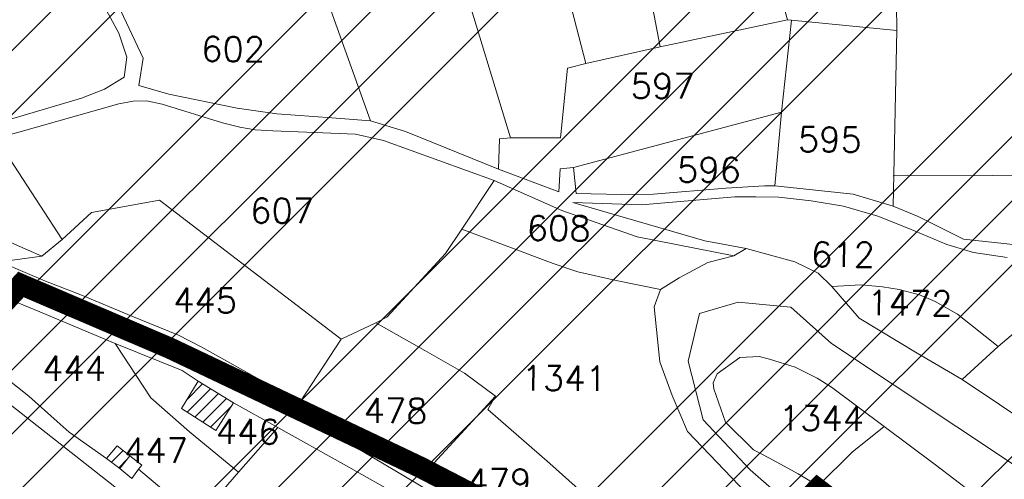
# Model space of a CAD drawing. Header units: metres. Extents: x 578835 to 593571, y 248557 to 255108.
# Tile 42 of 251: x 581186 to 581325, y 252322 to 252386. Entities that reach past the tile are written whole.
import ezdxf

# ---------------------------------------------------------------- set-up
doc = ezdxf.new("R2010")
doc.units = ezdxf.units.M
doc.linetypes.add('CACHEX2', pattern=[0.75, 0.5, -0.25])
doc.linetypes.add('SOLID_LINE', pattern=[0])
for name, color, linetype, lineweight in [('Cad-BATIMENT_BATI_PRIVE12', 7, 'SOLID_LINE', 0), ('Cad-BATIMENT_BATI_PRIVE12_HACH', 7, 'SOLID_LINE', 0), ('Cad-HYDROGRAPHI_COURS_D_EAU28', 5, 'SOLID_LINE', 0), ('Cad-PARCELLAIRE_PARCELLE1', 250, 'SOLID_LINE', 0), ('Cad-RESEAU_ROUT_AXE_DE_VOIE26', 255, 'SOLID_LINE', 0), ('Cad-RESEAU_ROUT_LIMITE_DE_VOIE_P23', 8, 'SOLID_LINE', 0), ('Cad-TOPONYMIE_NUMERO_DE_PARCELL182', 250, 'SOLID_LINE', 0), ('PLU', 7, 'CACHEX2', 5), ('PPRIF - contour', 10, 'Continuous', 9)]:
    doc.layers.add(name, color=color, linetype=linetype, lineweight=lineweight)
doc.styles.add('TEXTSTYLE_45_11', font='txt.shx', dxfattribs={"oblique": 50})

msp = doc.modelspace()

# ---------------------------------------------------------------- hatches: boundary and pattern name
at = {"layer": 'Cad-BATIMENT_BATI_PRIVE12_HACH', "ltscale": 0.4}
h = msp.add_hatch(dxfattribs=at)
h.set_pattern_fill('ANSI31', color=256, scale=0.4, style=0)
h.paths.add_polyline_path([(581213.82, 252328.69), (581216.29, 252332.57), (581211.34, 252335.62), (581209.02, 252331.74)])
h = msp.add_hatch(dxfattribs=at)
h.set_pattern_fill('ANSI31', color=256, scale=0.4, style=0)
h.paths.add_polyline_path([(581201.74, 252325.12), (581199.98, 252326.53), (581198.48, 252324.74), (581200.33, 252323.33)])
at = {"layer": 'PPRIF - contour', "lineweight": 15}
h = msp.add_hatch(dxfattribs=at)
h.set_pattern_fill('ANSI34', color=30, scale=2, style=0)
h.paths.add_polyline_path([(583168.56, 249236.59), (583178.02, 249273.37), (583184.15, 249314.36), (583186.86, 249348.54), (583183.82, 249412.65), (583188.31, 249497.75), (583209.56, 249638.59), (583209.57, 249654.16), (583202.87, 249764.69), (583181.22, 249772.54), (583212.18, 249841.81), (583235.33, 249974.64), (583193.51, 249985.09), (583186.04, 250045.54), (583188.28, 250067.18), (583195.8, 250078.07), (583245.78, 250078.37), (583251.01, 250132.85), (583194.25, 250138.82), (583209.94, 250168.32), (583209.19, 250188.47), (583208.21, 250203.8), (583217.43, 250267.61), (583213.64, 250277.41), (583256.98, 250284.74), (583262.34, 250350.34), (583266.18, 250436.39), (583274.5, 250436.7), (583214.43, 250499.33), (583184.56, 250537.39), (583218.91, 250547.09), (583241.07, 250552.07), (583269.68, 250547.09), (583271.18, 250569.48), (583274.91, 250580.67), (583286.48, 250597.77), (583293.66, 250716.62), (583278.73, 250731.44), (583193.67, 250750.25), (583156.78, 250759.28), (583135.71, 250831.5), (583141.39, 250856.49), (583145.69, 250864.01), (583161.1, 250891.6), (583169.34, 250905.21), (583172.57, 250920.26), (583171.49, 250936.38), (583169.31, 250950.6), (583181.85, 251003.26), (583206.95, 251084.03), (583216.62, 251114.12), (583232.39, 251161.77), (583245.29, 251209.41), (583234.54, 251210.94), (583234.1, 251288.09), (583244.66, 251288.39), (583237.9, 251328.73), (583229.54, 251356.01), (583200.13, 251357.42), (583190.46, 251371.39), (583189.74, 251379.63), (583190.1, 251406.14), (583244.22, 251415.82), (583256.04, 251419.04), (583270.74, 251430.86), (583295.47, 251440.89), (583325.21, 251451.64), (583340.94, 251464.43), (583366, 251457.91), (583398.59, 251444.88), (583422.15, 251436.37), (583417.63, 251462.92), (583418.14, 251495.99), (583409.11, 251546.1), (583400.09, 251585.18), (583359.99, 251579.17), (583344.95, 251609.23), (583333.92, 251624.76), (583325.9, 251633.28), (583319.39, 251648.31), (583296.33, 251649.31), (583292.32, 251666.85), (583282.01, 251764.42), (583240.65, 251790.03), (583212.78, 251805.76), (583221.32, 251831.82), (583251.44, 251830.48), (583273.02, 251828.23), (583262.67, 251903.93), (583199.69, 251895.44), (583192.95, 251945.32), (583256.33, 251954.31), (583243.74, 252050.47), (583214.52, 252068.27), (583208.68, 252073.66), (583201.93, 252137.92), (583178.11, 252135.22), (583183.95, 252176.12), (583226.69, 252181.65), (583216.8, 252253.1), (583210.96, 252307.92), (583193.36, 252422.33), (583178.97, 252519.84), (583167.73, 252607.66), (583178.52, 252614.4), (583188.29, 252625.39), (583184.93, 252642.05), (583192.13, 252639.75), (583210.89, 252641.9), (583205.05, 252676.95), (583200.1, 252708.47), (583205.05, 252708.02), (583194.96, 252797.38), (583191.02, 252799.28), (583173.51, 252800.6), (583168.08, 252797.59), (583165.67, 252793.82), (583165.69, 252787.69), (583073.05, 252815.41), (583065.66, 252814.13), (583065.94, 252812.7), (583046.85, 252808.33), (583047.04, 252816.04), (582997.15, 252812.42), (582995.86, 252782.45), (582980.16, 252787.72), (582949.89, 252804.92), (582947.27, 252800.69), (582935.19, 252777.61), (582924.38, 252768.8), (582917.32, 252760.63), (582910.91, 252748.5), (582903.76, 252736.42), (582880, 252724.86), (582817.58, 252706.15), (582782.59, 252696.37), (582747.69, 252696.56), (582653.19, 252726.32), (582583.51, 252736.7), (582547.53, 252745.89), (582391.95, 252693.83), (582342.71, 252696.56), (582258, 252701.11), (582228.89, 252730.03), (582194.3, 252754.65), (582137.15, 252749.12), (582028.37, 252701.22), (581997.03, 252701.83), (581923.09, 252643.99), (581895.44, 252653.82), (581782.97, 252699.88), (581749.17, 252724.45), (581694.48, 252730.59), (581626.87, 252779.73), (581623.69, 252832.13), (581568.99, 252867.14), (581549.94, 252902.76), (581520.9, 252875.84), (581488.95, 252861.1), (581415.1, 252871.66), (581333.97, 252861.22), (581285.87, 252845.9), (581226.26, 252859.41), (581213.27, 252848.96), (581176.79, 252829.19), (581135.62, 252832.26), (581093.83, 252851.3), (581026.18, 252865.71), (580894.22, 252859.98), (580764.18, 252821.75), (580666.25, 252837.89), (580606.97, 252807.31), (580553.37, 252825.96), (580518.38, 252831.19), (580426.24, 252844.58), (580314.78, 252864.48), (580232.54, 252861.61), (580193.34, 252877.86), (579737.68, 252731.06), (579339.29, 252594.91), (579467.34, 252529.95), (579492.26, 252526.53), (579537.88, 252506.87), (579628.29, 252501.98), (579673.34, 252488.27), (579756.55, 252421.24), (579801.62, 252412.32), (579849.52, 252376.66), (579890.09, 252373.24), (579954.11, 252362.98), (580003.08, 252331.22), (580020.69, 252319.86), (580037.79, 252307.65), (580048.55, 252295.44), (580067.12, 252269.55), (580095.49, 252178.46), (580127.66, 252086.63), (580157.22, 252011.67), (580209.32, 251928.46), (580208.41, 251858.24), (580196.24, 251818.11), (580206.29, 251790.3), (580227.07, 251716.54), (580274.53, 251673.98), (580324.82, 251599.61), (580345.2, 251567.99), (580352.27, 251548.44), (580380.56, 251474.57), (580498.13, 251465.11), (580632.34, 251425.65), (580688.87, 251403.81), (580903, 251328.66), (581057.22, 251304.45), (581128.89, 251277.45), (581306.24, 251176.53), (581363.6, 251156.15), (581418.4, 251079.72), (581465.72, 250967.17), (581546.02, 250830.88), (581604.72, 250760.44), (581621.29, 250710.76), (581635.31, 250677.64), (581677.37, 250643.25), (581761.5, 250538.8), (581878.03, 250481.58), (581978.36, 250416.05), (582083.64, 250336.15), (582132.06, 250252.96), (582193.12, 250147.32), (582211.34, 250118.18), (582217.79, 250080.35), (582244.22, 249930.09), (582252.92, 249788.8), (582279.87, 249720.73), (582264.14, 249693.23), (582229.1, 249576.98), (582243.69, 249504.21), (582236.53, 249458.37), (582233.12, 249417.21), (582207.89, 249404.14), (582210.7, 249314.66), (582282.52, 249136.36), (582365.79, 249069.63), (582329.51, 248868.66), (582370.33, 248802.93), (582389.99, 248830.88), (582435.35, 248829.37), (582475.81, 248930.64), (582488.18, 248933.83), (582505.04, 248934.94), (582536.56, 248931.03), (582545.58, 248873.46), (582547.73, 248837.81), (582559.27, 248733.3), (582660.26, 248731.96), (582707.75, 248722.61), (582711.09, 248844.25), (582713.77, 248853.61), (582730.11, 248933.31), (582770.57, 249048.63), (582781.22, 249070.77), (582782.86, 249074.05), (582786.69, 249073.51), (582794.34, 249066.4), (582795.98, 249060.39), (582802, 249037.44), (582837.54, 249029.24), (582847.92, 249019.4), (582859.41, 249022.68), (582870.89, 249021.59), (582882.91, 249029.79), (582897.68, 249024.87), (582894.41, 249004.61), (582898.78, 248991.5), (582903.16, 248984.94), (582914.71, 248986.01), (582980.86, 249040.12), (583036.72, 249107.47), (583089.79, 249152.85), (583096.96, 249144.66), (583169.29, 249123.72), (583150.9, 249178.85), (583158.77, 249200.15)])

# ---------------------------------------------------------------- linework, layer by layer
at = {"layer": 'Cad-BATIMENT_BATI_PRIVE12'}
for points in [[(581213.82, 252328.69), (581216.29, 252332.57), (581211.34, 252335.62), (581209.02, 252331.74), (581213.82, 252328.69), (581213.82, 252328.69)], [(581201.74, 252325.12), (581199.98, 252326.53), (581198.48, 252324.74), (581200.33, 252323.33), (581201.74, 252325.12), (581201.74, 252325.12)]]:
    msp.add_lwpolyline(points, close=True, dxfattribs=at)
at = {"layer": 'Cad-HYDROGRAPHI_COURS_D_EAU28'}
for points in [[(581193.17, 252397.53), (581200.19, 252384.51), (581201.3, 252381.15), (581200.95, 252378.33), (581198.2, 252376.66), (581194.93, 252375.38), (581188.17, 252373.38), (581167.18, 252367.17)], [(581326.3, 252354.76), (581318.89, 252355.59), (581312.53, 252358.74), (581309.02, 252360.23), (581303.37, 252361.88), (581292.38, 252363.08), (581290.91, 252363.07), (581285.49, 252362.73), (581275.34, 252361.89), (581270.81, 252361.85), (581264.46, 252361.99), (581264.06, 252365.64), (581262.19, 252365.47), (581262.04, 252362.23), (581253.54, 252365.43), (581240.49, 252370.7), (581235.58, 252372.19), (581230.11, 252372.63), (581222.39, 252373.21), (581216.8, 252373.97), (581207.24, 252375.96), (581203.02, 252377.17), (581203.61, 252381.01), (581196.91, 252395.28)], [(581182.96, 252369.7), (581200.19, 252374.6), (581202.22, 252374.98), (581204.1, 252375.03), (581206.3, 252374.54), (581214.75, 252371.9), (581217.19, 252371.32), (581219.37, 252370.95), (581221.85, 252370.82), (581225.41, 252370.68), (581233.43, 252370.34), (581237.38, 252369.43), (581252.93, 252363.81), (581262.42, 252359.59), (581273.04, 252355.9), (581286.61, 252353.24), (581288.34, 252354.27), (581282.56, 252355.35), (581271.41, 252358.56), (581263.98, 252360.72), (581263.98, 252360.72), (581263.98, 252360.72), (581273.65, 252360.41), (581286.75, 252361.5), (581289.71, 252361.53), (581292.93, 252361.45), (581297.5, 252360.95), (581302.02, 252360.21), (581306.84, 252358.82), (581311.18, 252357.06), (581316.56, 252354.84), (581320.28, 252353.7), (581325.04, 252352.98)]]:
    msp.add_lwpolyline(points, dxfattribs=at)
at = {"layer": 'Cad-PARCELLAIRE_PARCELLE1'}
for points in [[(581309.53, 252384.9), (581309.47, 252388.58), (581310.36, 252415.63), (581310.2, 252423.42), (581310.01, 252426.74), (581304.24, 252453.47), (581315.02, 252453.69), (581318.02, 252455.28), (581324.07, 252462.8), (581345.17, 252397.34), (581349.99, 252374.11), (581340.06, 252367.61), (581339.79, 252353.98), (581335.62, 252354.53), (581330.02, 252353.51), (581328.22, 252354.36), (581326.3, 252354.76), (581318.89, 252355.59), (581312.53, 252358.74), (581309.02, 252360.23), (581309.53, 252384.9), (581309.53, 252384.9)], [(581279.31, 252449.05), (581286.72, 252451.12), (581296.01, 252453.34), (581304.24, 252453.47), (581310.01, 252426.74), (581310.2, 252423.42), (581310.36, 252415.63), (581309.47, 252388.58), (581309.53, 252384.9), (581294.73, 252386.36), (581294.16, 252386.42), (581284.19, 252422.04), (581279.31, 252449.05), (581279.31, 252449.05)], [(581264.03, 252446.44), (581269.95, 252446.6), (581273.77, 252447.25), (581279.31, 252449.05), (581284.19, 252422.04), (581294.16, 252386.42), (581276.25, 252382.59), (581264.03, 252446.44), (581264.03, 252446.44)], [(581255.24, 252369.8), (581233.13, 252442.43), (581239.77, 252445.77), (581246.72, 252447.46), (581248.34, 252447.7), (581265.81, 252380.27), (581263.24, 252379.61), (581262.24, 252369.83), (581255.24, 252369.8), (581255.24, 252369.8)], [(581265.81, 252380.27), (581248.34, 252447.7), (581252.45, 252447.82), (581264.03, 252446.44), (581276.25, 252382.59), (581265.81, 252380.27), (581265.81, 252380.27)], [(581253.54, 252365.43), (581240.49, 252370.7), (581235.58, 252372.19), (581227.32, 252395.24), (581211.28, 252432.59), (581217.61, 252434.79), (581226.97, 252440.02), (581233.13, 252442.43), (581255.24, 252369.8), (581253.68, 252369.67), (581253.54, 252365.43), (581253.54, 252365.43)], [(581227.32, 252395.24), (581207.76, 252392.62), (581202.87, 252395.88), (581199.66, 252395.84), (581196.91, 252395.28), (581203.61, 252381.01), (581203.02, 252377.17), (581207.24, 252375.96), (581216.8, 252373.97), (581222.39, 252373.21), (581230.11, 252372.63), (581235.58, 252372.19), (581227.32, 252395.24), (581227.32, 252395.24)], [(581276.25, 252382.59), (581265.81, 252380.27), (581263.24, 252379.61), (581262.24, 252369.83), (581255.24, 252369.8), (581253.68, 252369.67), (581253.54, 252365.43), (581262.04, 252362.23), (581262.19, 252365.47), (581264.06, 252365.64), (581293.33, 252373.42), (581294.73, 252386.36), (581294.16, 252386.42), (581276.25, 252382.59), (581276.25, 252382.59)], [(581294.73, 252386.36), (581293.33, 252373.42), (581292.38, 252363.08), (581303.37, 252361.88), (581309.02, 252360.23), (581309.53, 252384.9), (581294.73, 252386.36), (581294.73, 252386.36)], [(581192.21, 252355.54), (581182.96, 252369.7), (581200.19, 252374.6), (581202.22, 252374.98), (581204.1, 252375.03), (581206.3, 252374.54), (581214.75, 252371.9), (581217.19, 252371.32), (581219.37, 252370.95), (581221.85, 252370.82), (581225.41, 252370.68), (581233.43, 252370.34), (581237.38, 252369.43), (581252.93, 252363.81), (581248.38, 252356.97), (581246.11, 252353.55), (581237.87, 252344.62), (581236.29, 252343.82), (581231.45, 252341.53), (581205.93, 252361.03), (581196.35, 252359.34), (581192.21, 252355.54), (581192.21, 252355.54)], [(581292.38, 252363.08), (581290.91, 252363.07), (581285.49, 252362.73), (581275.34, 252361.89), (581270.81, 252361.85), (581264.46, 252361.99), (581264.06, 252365.64), (581293.33, 252373.42), (581292.38, 252363.08), (581292.38, 252363.08)], [(581153.49, 252370.26), (581157.75, 252367.61), (581159.83, 252366.45), (581161.78, 252365.72), (581163.05, 252365.27), (581165.13, 252364.99), (581168.36, 252364.81), (581175, 252367.27), (581182.96, 252369.7), (581192.21, 252355.54), (581189.36, 252353.19), (581185.51, 252354.87), (581182.93, 252356.11), (581180.64, 252356.92), (581175.24, 252358.48), (581170.12, 252359.5), (581164.9, 252359.96), (581156.52, 252359.49), (581154.87, 252359.57), (581153.49, 252370.26), (581153.49, 252370.26)], [(581248.38, 252356.97), (581261.23, 252352.13), (581264.71, 252350.97), (581270.08, 252349.75), (581276.29, 252348.49), (581278.95, 252350.15), (581282.98, 252352.27), (581286.61, 252353.24), (581273.04, 252355.9), (581262.42, 252359.59), (581252.93, 252363.81), (581248.38, 252356.97), (581248.38, 252356.97)], [(581225.67, 252332.68), (581219.2, 252336.27), (581215.04, 252338.6), (581211.77, 252340.44), (581208.58, 252342.08), (581202.01, 252344.76), (581194.84, 252347.73), (581189.9, 252349.66), (581183.49, 252352.36), (581189.36, 252353.19), (581192.21, 252355.54), (581196.35, 252359.34), (581205.93, 252361.03), (581231.45, 252341.53), (581225.67, 252332.68), (581225.67, 252332.68)], [(581276.29, 252348.49), (581275.42, 252346.07), (581276.23, 252338.33), (581277.94, 252333.57), (581280.1, 252328.51), (581293.54, 252314.47), (581284.59, 252306.14), (581280.98, 252307.86), (581270.12, 252315.64), (581260.77, 252324.01), (581252.06, 252331.64), (581253.14, 252333.52), (581248.75, 252336.71), (581243.21, 252339.94), (581236.29, 252343.82), (581237.87, 252344.62), (581246.11, 252353.55), (581248.38, 252356.97), (581261.23, 252352.13), (581264.71, 252350.97), (581270.08, 252349.75), (581276.29, 252348.49), (581276.29, 252348.49)], [(581202.97, 252323.22), (581203.42, 252323.81), (581201.74, 252325.12), (581199.98, 252326.53), (581198.48, 252324.74), (581193.23, 252328.42), (581191.53, 252329.95), (581187.53, 252333.52), (581184.35, 252336.05), (581180.49, 252338.96), (581177.6, 252340.95), (581171.57, 252345.02), (581169.67, 252346.09), (581166.84, 252347.42), (581169.86, 252347.88), (581177.32, 252350.17), (581189.1, 252345.36), (581199.69, 252340.89), (581204.69, 252333.28), (581210.12, 252328.49), (581217.02, 252322.83), (581211.3, 252316.22), (581202.97, 252323.22), (581202.97, 252323.22)], [(581323.77, 252340.5), (581318.04, 252345.04), (581314.92, 252346.79), (581312.7, 252347.72), (581309.83, 252348.48), (581307.5, 252348.85), (581304.5, 252349.15), (581300.4, 252348.92), (581304.24, 252344.45), (581312.39, 252339.56), (581318.72, 252335.84), (581323.77, 252340.5), (581323.77, 252340.5)], [(581225.67, 252332.68), (581231.45, 252341.53), (581236.29, 252343.82), (581243.21, 252339.94), (581248.75, 252336.71), (581253.14, 252333.52), (581243.39, 252322.9), (581234.5, 252327.73), (581225.67, 252332.68), (581225.67, 252332.68)], [(581199.69, 252340.89), (581204.69, 252333.28), (581210.12, 252328.49), (581217.02, 252322.83), (581222.52, 252329.07), (581216.29, 252332.57), (581211.34, 252335.62), (581209.08, 252337.1), (581199.69, 252340.89), (581199.69, 252340.89)], [(581307.72, 252329.25), (581303.25, 252325.64), (581298.44, 252320.9), (581295.67, 252322.56), (581291.61, 252324.79), (581289.37, 252325.94), (581285.42, 252329.85), (581283.8, 252334.51), (581283.73, 252335.39), (581284.27, 252336.66), (581287.47, 252338.93), (581290.18, 252339.05), (581291.61, 252338.72), (581295.24, 252337.58), (581298.34, 252336.05), (581300.34, 252334.77), (581307.72, 252329.25), (581307.72, 252329.25)], [(581243.39, 252322.9), (581253.14, 252333.52), (581252.06, 252331.64), (581260.77, 252324.01), (581270.12, 252315.64), (581280.98, 252307.86), (581284.59, 252306.14), (581281.68, 252305.35), (581280.3, 252305.23), (581279.21, 252305.36), (581277.19, 252305.87), (581275.92, 252306.32), (581273.59, 252307.57), (581272.81, 252308.06), (581272.07, 252307), (581271.72, 252307.19), (581266.01, 252310.51), (581262.48, 252312.45), (581257.29, 252315.25), (581254.96, 252316.5), (581250.82, 252318.73), (581243.39, 252322.9), (581243.39, 252322.9)], [(581217.02, 252322.83), (581211.3, 252316.22), (581214.87, 252312.95), (581220.86, 252307.43), (581225.94, 252302.73), (581231.97, 252309.46), (581231.62, 252309.77), (581240.23, 252319.18), (581231.77, 252323.94), (581222.52, 252329.07), (581217.02, 252322.83), (581217.02, 252322.83)], [(581307.72, 252329.25), (581303.25, 252325.64), (581298.44, 252320.9), (581303.93, 252316.45), (581307.41, 252313.28), (581309.32, 252311.1), (581313.7, 252314.81), (581320.12, 252319.91), (581314.93, 252323.83), (581307.72, 252329.25), (581307.72, 252329.25)], [(581198.48, 252324.74), (581199.98, 252326.53), (581201.74, 252325.12), (581203.42, 252323.81), (581202.97, 252323.22), (581202.01, 252321.91), (581200.33, 252323.33), (581198.48, 252324.74), (581198.48, 252324.74)]]:
    msp.add_lwpolyline(points, close=True, dxfattribs=at)
for points in [[(581193.17, 252397.53), (581200.19, 252384.51), (581201.3, 252381.15), (581200.95, 252378.33), (581198.2, 252376.66), (581194.93, 252375.38), (581188.17, 252373.38), (581167.18, 252367.17), (581163.85, 252366.56), (581162.35, 252366.77), (581161.07, 252367.33), (581152.89, 252372.56), (581149.41, 252374.72), (581147.09, 252375.87), (581150.67, 252385.42), (581154.1, 252385.7), (581156.94, 252386.27), (581159.93, 252387.97)], [(581332.85, 252348.17), (581323.77, 252340.5), (581318.04, 252345.04), (581314.92, 252346.79), (581312.7, 252347.72), (581309.83, 252348.48), (581307.5, 252348.85), (581304.5, 252349.15), (581300.4, 252348.92), (581300.4, 252348.92), (581300.4, 252348.92), (581298.44, 252350.77), (581295.17, 252352.39), (581288.34, 252354.27), (581282.56, 252355.35), (581271.41, 252358.56), (581263.98, 252360.72), (581273.65, 252360.41), (581286.75, 252361.5), (581289.71, 252361.53), (581292.93, 252361.45), (581297.5, 252360.95), (581302.02, 252360.21), (581306.84, 252358.82), (581311.18, 252357.06), (581316.56, 252354.84), (581320.28, 252353.7), (581325.04, 252352.98)], [(581329.19, 252328.81), (581318.72, 252335.84), (581323.77, 252340.5), (581332.85, 252348.17)]]:
    msp.add_lwpolyline(points, dxfattribs=at)
at = {"layer": 'Cad-RESEAU_ROUT_AXE_DE_VOIE26'}
for points in [[(581227.07, 252295.89), (581213.44, 252309.55), (581199.63, 252320.74), (581179.63, 252336.45), (581172.27, 252341.25), (581165.54, 252345.13), (581159.11, 252348.39), (581148.7, 252351.65), (581141.55, 252354.92)], [(581287.49, 252226.18), (581282.83, 252231.05), (581280.44, 252237.63), (581290.9, 252244.27), (581296.82, 252255.35), (581297.64, 252262.37), (581296.5, 252271.7), (581293.47, 252279.52), (581289.74, 252286.87), (581284.46, 252293.6), (581277.52, 252299.7), (581269.65, 252305.08), (581252.72, 252314.88), (581231.48, 252327.51), (581210.05, 252338.7), (581183.18, 252350.76)], [(581362.21, 252244.78), (581365.26, 252256.23), (581364.25, 252270.86), (581356.62, 252302.68), (581344.5, 252311.5), (581300.33, 252340.91), (581294.62, 252346.02), (581287.21, 252346.72), (581281.79, 252345.11), (581280.19, 252338.4), (581282.28, 252330.18), (581288.89, 252323.13), (581295.65, 252317.25)], [(581302.94, 252310.87), (581288.89, 252323.13), (581282.28, 252330.18), (581280.19, 252338.4), (581281.79, 252345.11), (581287.21, 252346.72), (581294.62, 252346.02), (581300.33, 252340.91), (581344.5, 252311.5), (581356.62, 252302.68), (581364.25, 252270.86), (581365.26, 252256.23), (581362.21, 252244.78)]]:
    msp.add_lwpolyline(points, dxfattribs=at)
at = {"layer": 'Cad-RESEAU_ROUT_LIMITE_DE_VOIE_P23'}
msp.add_lwpolyline([(581309.02, 252364.47), (581322.97, 252364.5), (581327.68, 252364.57), (581332.22, 252364.89), (581335.45, 252365.63), (581340.01, 252367.65)], dxfattribs=at)
at = {"layer": 'PLU', "color": 7, "ltscale": 6, "const_width": 3}
msp.add_lwpolyline([(581280.14, 252227.16), (581286.61, 252222.11), (581293.05, 252222.26), (581299.33, 252225.48), (581304.39, 252230.53), (581307.3, 252238.5), (581313.43, 252252.28), (581318.79, 252262.08), (581321.26, 252271.8), (581320.19, 252285.13), (581319.11, 252297.22), (581311.91, 252308.4), (581305.32, 252315.14), (581298.37, 252320.47), (581284.1, 252305.64), (581272.92, 252307.76), (581242.62, 252323.47), (581207.4, 252340.23), (581186.44, 252349.2), (581178.13, 252340.18)], dxfattribs=at)

# ---------------------------------------------------------------- texts
at = {"layer": 'Cad-TOPONYMIE_NUMERO_DE_PARCELL182', "style": 'TEXTSTYLE_45_11'}
for s, p in [('602', (581211.76, 252380.57)), ('597', (581272.11, 252375.39)), ('595', (581295.61, 252367.87)), ('596', (581278.62, 252363.61)), ('607', (581218.64, 252357.85)), ('608', (581257.5, 252355.39)), ('612', (581297.45, 252351.69)), ('445', (581207.82, 252345.25)), ('1472', (581305.36, 252344.88)), ('444', (581189.41, 252335.69)), ('1341', (581256.78, 252334.32)), ('478', (581234.58, 252329.74)), ('1344', (581292.93, 252328.69)), ('446', (581213.8, 252326.79)), ('447', (581200.92, 252324.16)), ('479', (581249.16, 252319.81))]:
    msp.add_text(s, height=3.491, rotation=359.5887, dxfattribs=at).set_placement(p)

doc.saveas('drawing.dxf')
